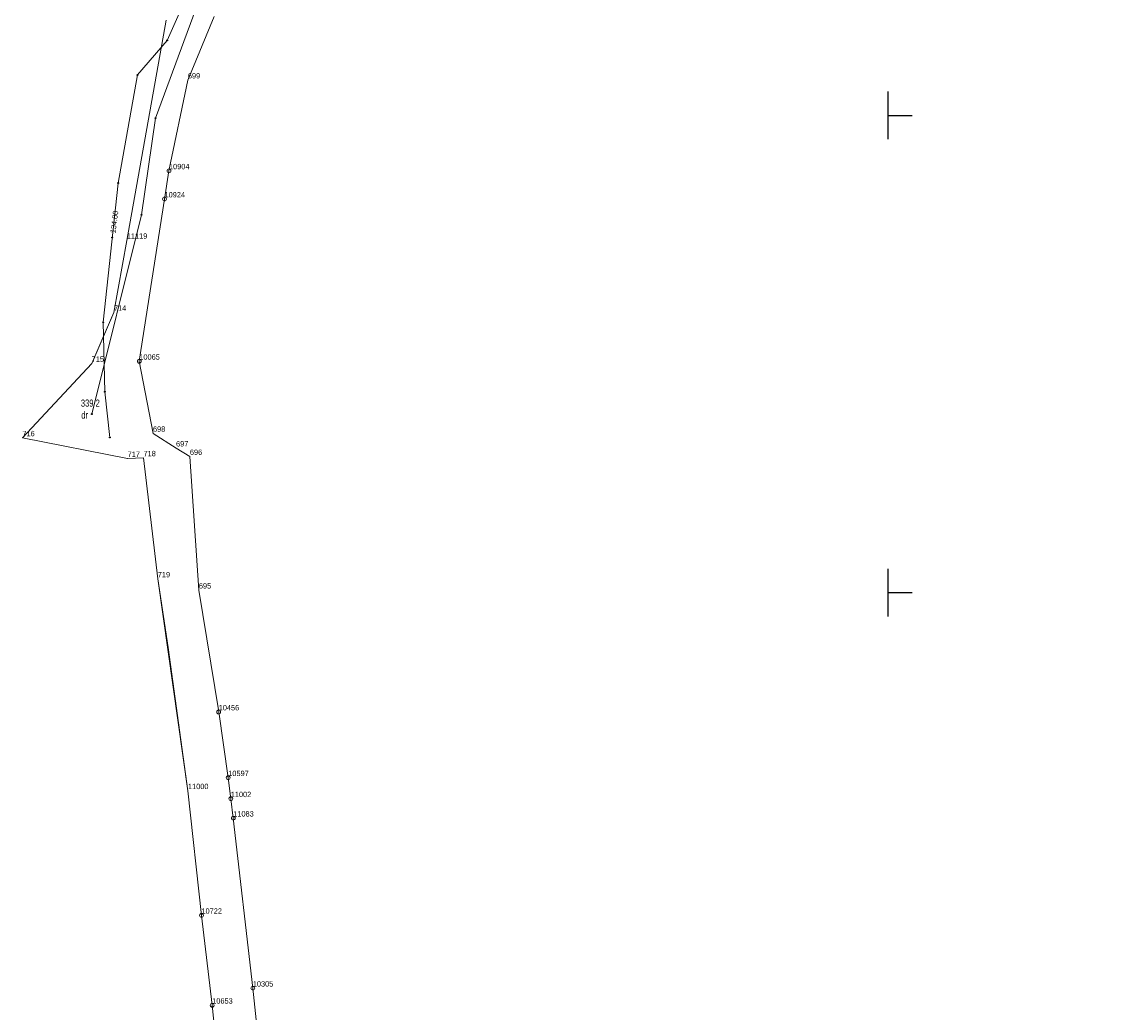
# Model space of a CAD drawing. Header units: metres. Extents: x 5548743 to 5556416, y 5707500 to 5714000.
# Tile 6 of 244: x 5551018 to 5551249, y 5711212 to 5711420. Entities that reach past the tile are written whole.
import ezdxf
from ezdxf.enums import TextEntityAlignment as Align

# ---------------------------------------------------------------- set-up
doc = ezdxf.new("R2010")
doc.units = ezdxf.units.M
doc.linetypes.add('219-1000', pattern=[0])
doc.layers.get('0').update_dxf_attribs({"color": 2, "lineweight": 5})
doc.styles.get("Standard").update_dxf_attribs({"font": 'Working1250', "width": 0.75})

# ---------------------------------------------------------------- blocks, each defined once
blk = doc.blocks.new('202')
at = {"color": 0, "linetype": 'Continuous', "lineweight": 0}
blk.add_circle((0, 0), 0.4, dxfattribs=at)
blk = doc.blocks.new('203')
at = {"linetype": 'Continuous', "lineweight": 0}
h = blk.add_hatch(color=0, dxfattribs=at)
edge = h.paths.add_edge_path()
edge.add_arc((0, 0), 0.09, 0, 360)
blk = doc.blocks.new('PW01')
at = {"linetype": 'Continuous', "lineweight": 13}
h = blk.add_hatch(color=0, dxfattribs=at)
edge = h.paths.add_edge_path()
edge.add_arc((0, 0), 0.18, 0, 360)
blk = doc.blocks.new('PIKIETAW1891')
at = {"color": 0}
blk.add_circle((0, 0), 0.09, dxfattribs=at)
blk = doc.blocks.new('RAMKA1000K')
at = {"color": 0}
for p, q in [((0, 395), (0, 405)), ((0, 400), (5, 400)), ((0, 295), (0, 305)), ((0, 300), (5, 300))]:
    blk.add_line(p, q, dxfattribs=at)

msp = doc.modelspace()

# ---------------------------------------------------------------- linework, layer by layer
at = {"layer": '218-kontur użytku gruntowego', "color": 3, "linetype": 'CONTINUOUS', "lineweight": 18, "flags": 128}
for points in [[(5551053.19, 5711407.42), (5551058.68, 5711420.73)], [(5551048.61, 5711419.95), (5551040.39, 5711373.83)], [(5551049.23, 5711388.39), (5551053.19, 5711407.42)], [(5551048.3, 5711382.49), (5551049.23, 5711388.39)], [(5551043.01, 5711348.49), (5551048.3, 5711382.49)], [(5551040.39, 5711373.83), (5551037.7, 5711358.73)], [(5551037.7, 5711358.73), (5551035.37, 5711353.41)], [(5551035.37, 5711353.41), (5551033.03, 5711348.03)], [(5551033.03, 5711348.03), (5551018.51, 5711332.44)], [(5551045.88, 5711333.37), (5551043.01, 5711348.49)], [(5551050.71, 5711330.29), (5551045.88, 5711333.37)], [(5551018.51, 5711332.44), (5551040.56, 5711328.1)], [(5551053.61, 5711328.52), (5551050.71, 5711330.29)], [(5551040.56, 5711328.1), (5551043.89, 5711328.25)], [(5551043.89, 5711328.25), (5551046.89, 5711302.88)], [(5551055.49, 5711300.53), (5551053.61, 5711328.52)], [(5551046.89, 5711302.88), (5551049.03, 5711288.51)], [(5551059.65, 5711274.99), (5551055.49, 5711300.53)], [(5551049.03, 5711288.51), (5551053.21, 5711258.49)], [(5551061.65, 5711261.22), (5551059.65, 5711274.99)], [(5551062.18, 5711256.81), (5551061.65, 5711261.22)], [(5551053.21, 5711258.49), (5551056.03, 5711232.37)], [(5551062.7, 5711252.74), (5551062.18, 5711256.81)], [(5551066.8, 5711217.11), (5551062.7, 5711252.74)], [(5551056.03, 5711232.37), (5551058.29, 5711213.53)], [(5551077.38, 5711116.78), (5551066.8, 5711217.11)], [(5551058.29, 5711213.53), (5551060.04, 5711196.56)]]:
    msp.add_lwpolyline(points, dxfattribs=at)
at = {"layer": '219-działka ewidencyjna', "color": 7, "linetype": '219-1000', "lineweight": 18, "flags": 128}
for points in [[(5551058.68, 5711420.73), (5551053.19, 5711407.42)], [(5551048.61, 5711419.95), (5551040.39, 5711373.83)], [(5551053.19, 5711407.42), (5551049.23, 5711388.39)], [(5551049.23, 5711388.39), (5551048.3, 5711382.49)], [(5551048.3, 5711382.49), (5551043.01, 5711348.49)], [(5551037.7, 5711358.73), (5551040.39, 5711373.83)], [(5551037.7, 5711358.73), (5551033.03, 5711348.03)], [(5551033.03, 5711348.03), (5551018.51, 5711332.44)], [(5551043.01, 5711348.49), (5551045.88, 5711333.37)], [(5551045.88, 5711333.37), (5551050.71, 5711330.29)], [(5551018.51, 5711332.44), (5551040.56, 5711328.1)], [(5551050.71, 5711330.29), (5551053.61, 5711328.52)], [(5551043.89, 5711328.25), (5551040.56, 5711328.1)], [(5551043.89, 5711328.25), (5551046.89, 5711302.88)], [(5551053.61, 5711328.52), (5551055.49, 5711300.53)], [(5551046.89, 5711302.88), (5551053.21, 5711258.49)], [(5551059.65, 5711274.99), (5551055.49, 5711300.53)], [(5551059.65, 5711274.99), (5551061.65, 5711261.22)], [(5551061.65, 5711261.22), (5551062.18, 5711256.81)], [(5551056.03, 5711232.37), (5551053.21, 5711258.49)], [(5551062.18, 5711256.81), (5551062.7, 5711252.74)], [(5551062.7, 5711252.74), (5551066.8, 5711217.11)], [(5551056.03, 5711232.37), (5551058.29, 5711213.53)], [(5551066.8, 5711217.11), (5551077.38, 5711116.78)], [(5551058.29, 5711213.53), (5551060.04, 5711196.56)]]:
    msp.add_lwpolyline(points, dxfattribs=at)
at = {"layer": 'przewód kanalizacyjny', "color": 34, "linetype": 'CONTINUOUS', "lineweight": 18, "flags": 128}
msp.add_lwpolyline([(5551248.99, 5711626.03), (5551245.29, 5711622.4), (5551238.44, 5711615.57), (5551223.02, 5711599.27), (5551200.89, 5711575.8), (5551160.95, 5711535.25), (5551143.96, 5711513.97), (5551113.29, 5711477.41), (5551108.07, 5711472.85), (5551093.32, 5711464.48), (5551084.7, 5711459.22), (5551059.66, 5711435.42), (5551046.41, 5711399.42), (5551043.46, 5711379.16), (5551033.07, 5711337.43)], dxfattribs=at)
at = {"layer": 'przewód wodociągowy', "color": 5, "linetype": 'CONTINUOUS', "lineweight": 18, "flags": 128}
msp.add_lwpolyline([(5551036.84, 5711332.52), (5551035.77, 5711342.1), (5551035.41, 5711356.65), (5551038.59, 5711385.83), (5551042.65, 5711408.48), (5551048.85, 5711415.73), (5551056.67, 5711433.37), (5551065.14, 5711445.4), (5551076.61, 5711455.83), (5551078.52, 5711457.27), (5551080.46, 5711459.35), (5551081.87, 5711459.13), (5551094.28, 5711468.56), (5551107.75, 5711477.61), (5551111.63, 5711480.87), (5551120.84, 5711471.99), (5551122.68, 5711473.74), (5551138.62, 5711489.07), (5551151.08, 5711504.22), (5551136.38, 5711521.06), (5551134.28, 5711525.23), (5551131.83, 5711533.43), (5551133.85, 5711546.92)], dxfattribs=at)

# ---------------------------------------------------------------- block references
at = {"layer": '202-punkt graniczny', "color": 7, "linetype": 'CONTINUOUS', "lineweight": 18}
for p in [(5551049.23, 5711388.39), (5551048.3, 5711382.49), (5551043.01, 5711348.49), (5551059.65, 5711274.99), (5551061.65, 5711261.22), (5551062.18, 5711256.81), (5551062.7, 5711252.74), (5551056.03, 5711232.37), (5551066.8, 5711217.11), (5551058.29, 5711213.53)]:
    msp.add_blockref('202', p, dxfattribs=at)
at = {"layer": '203-punkt graniczny', "color": 7, "linetype": 'CONTINUOUS', "lineweight": 18}
for p in [(5551053.19, 5711407.42), (5551040.39, 5711373.83), (5551037.7, 5711358.73), (5551033.03, 5711348.03), (5551045.88, 5711333.37), (5551018.51, 5711332.44), (5551050.71, 5711330.29), (5551040.56, 5711328.1), (5551043.89, 5711328.25), (5551053.61, 5711328.52), (5551046.89, 5711302.88), (5551055.49, 5711300.53), (5551053.21, 5711258.49)]:
    msp.add_blockref('203', p, dxfattribs=at)
at = {"layer": 'Punkt roboczy BDOT GESUT K1', "color": 6, "linetype": 'CONTINUOUS', "lineweight": 18}
for p in [(5551048.85, 5711415.73), (5551042.65, 5711408.48), (5551046.41, 5711399.42), (5551038.59, 5711385.83), (5551043.46, 5711379.16), (5551037.34, 5711374.41), (5551035.41, 5711356.65), (5551035.77, 5711342.1), (5551033.07, 5711337.43), (5551036.84, 5711332.52)]:
    msp.add_blockref('PIKIETAW1891', p, dxfattribs=at)
at = {"layer": 'rzedna', "color": 5, "linetype": 'CONTINUOUS', "lineweight": 18}
msp.add_blockref('PW01', (5551037.34, 5711374.41), dxfattribs=at)
at = {"layer": 'Wstawianie ramki sekcyjnej z opisem', "color": 7, "linetype": 'CONTINUOUS', "lineweight": 13}
msp.add_blockref('RAMKA1000K', (5551200, 5711000), dxfattribs=at)
msp.add_blockref('RAMKA1000K', (5551200, 5711000), dxfattribs=at)
msp.add_blockref('RAMKA1000K', (5551200, 5711000), dxfattribs=at)
msp.add_blockref('RAMKA1000K', (5551200, 5711000), dxfattribs=at)

# ---------------------------------------------------------------- texts
at = {"layer": '202-punkt graniczny-Atr103', "color": 7, "width": 0.9}
for s, p in [('10904', (5551049.23, 5711388.39)), ('10904', (5551049.23, 5711388.39)), ('10924', (5551048.3, 5711382.49)), ('10924', (5551048.3, 5711382.49)), ('10065', (5551043.01, 5711348.49)), ('10065', (5551043.01, 5711348.49)), ('10456', (5551059.65, 5711274.99)), ('10456', (5551059.65, 5711274.99)), ('10597', (5551061.65, 5711261.22)), ('10597', (5551061.65, 5711261.22)), ('11002', (5551062.18, 5711256.81)), ('11002', (5551062.18, 5711256.81)), ('11083', (5551062.7, 5711252.74)), ('11083', (5551062.7, 5711252.74)), ('10722', (5551056.03, 5711232.37)), ('10722', (5551056.03, 5711232.37)), ('10305', (5551066.8, 5711217.11)), ('10305', (5551066.8, 5711217.11)), ('10653', (5551058.29, 5711213.53)), ('10653', (5551058.29, 5711213.53))]:
    msp.add_text(s, height=1.125, dxfattribs=at).set_placement(p, align=Align.BOTTOM_LEFT)
at = {"layer": '203-punkt graniczny-Atr103', "color": 7, "width": 0.9}
for s, p in [('699', (5551053.19, 5711407.42)), ('699', (5551053.19, 5711407.42)), ('11119', (5551040.39, 5711373.83)), ('11119', (5551040.39, 5711373.83)), ('714', (5551037.7, 5711358.73)), ('714', (5551037.7, 5711358.73)), ('715', (5551033.03, 5711348.03)), ('715', (5551033.03, 5711348.03)), ('698', (5551045.88, 5711333.37)), ('698', (5551045.88, 5711333.37)), ('716', (5551018.51, 5711332.44)), ('716', (5551018.51, 5711332.44)), ('697', (5551050.71, 5711330.29)), ('697', (5551050.71, 5711330.29)), ('717', (5551040.56, 5711328.1)), ('717', (5551040.56, 5711328.1)), ('718', (5551043.89, 5711328.25)), ('718', (5551043.89, 5711328.25)), ('696', (5551053.61, 5711328.52)), ('696', (5551053.61, 5711328.52)), ('719', (5551046.89, 5711302.88)), ('719', (5551046.89, 5711302.88)), ('695', (5551055.49, 5711300.53)), ('695', (5551055.49, 5711300.53)), ('11000', (5551053.21, 5711258.49)), ('11000', (5551053.21, 5711258.49))]:
    msp.add_text(s, height=1.125, dxfattribs=at).set_placement(p, align=Align.BOTTOM_LEFT)
at = {"layer": '210-oznaczenie konturu użytku gruntowego', "color": 3, "linetype": 'CONTINUOUS', "lineweight": 18, "width": 0.79}
msp.add_text('dr', height=1.5, dxfattribs=at).set_placement((5551030.85, 5711336.47))
at = {"layer": '211-numer działki ewidencyjnej', "color": 7, "linetype": 'CONTINUOUS', "lineweight": 18, "width": 0.79}
msp.add_text('339/2', height=1.5, dxfattribs=at).set_placement((5551030.76, 5711340.47), align=Align.TOP_LEFT)
at = {"layer": 'rzedna-Atr2', "color": 5, "width": 0.9}
msp.add_text('134.00', height=1.125, rotation=82.461, dxfattribs=at).set_placement((5551037.45, 5711375.34), align=Align.MIDDLE_LEFT)

doc.saveas('drawing.dxf')
